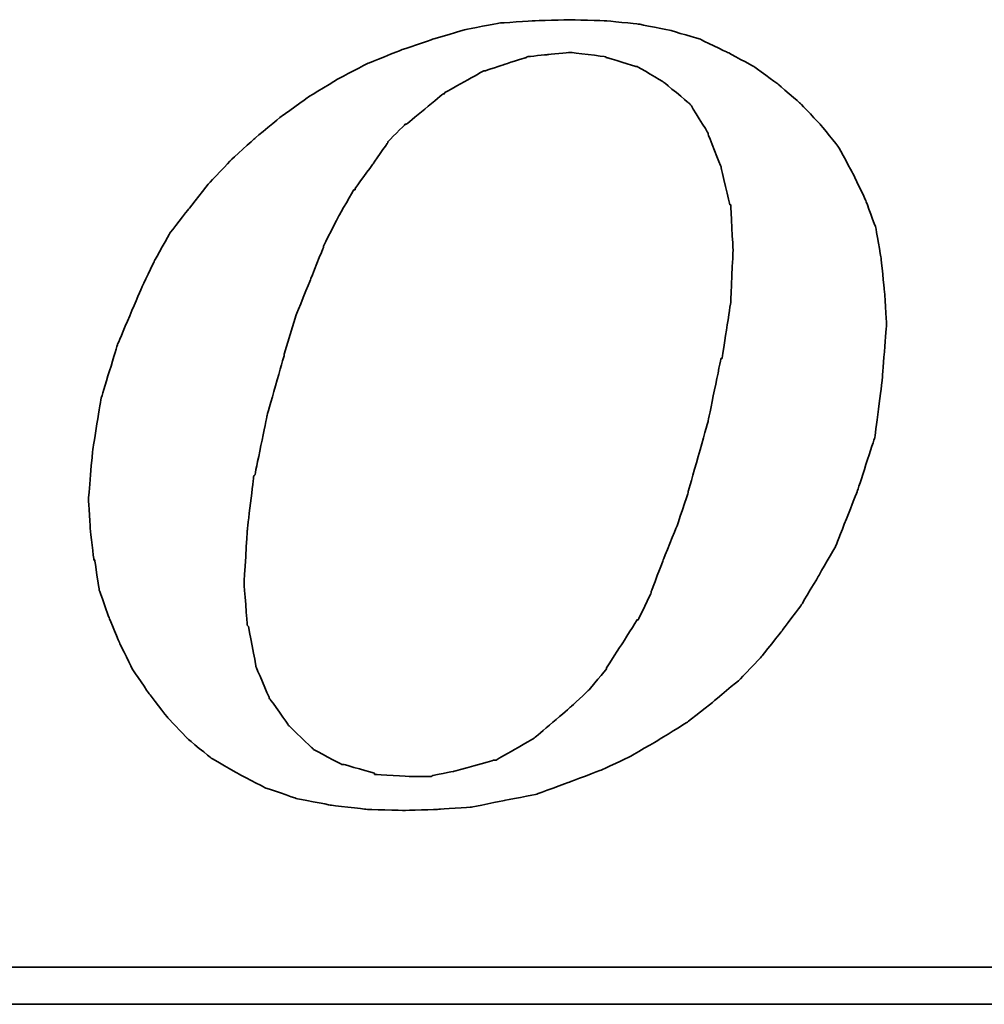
# Model space of a CAD drawing. Header units: millimetres. Extents: x 467 to 831, y 501 to 626.
# Tile 33 of 53: x 742.44 to 748.26, y 537.97 to 543.9. Entities that reach past the tile are written whole.
import ezdxf

# ---------------------------------------------------------------- set-up
doc = ezdxf.new("R2010")
doc.units = ezdxf.units.MM
doc.layers.add('DIM', color=4, linetype='CONTINUOUS')
doc.layers.add('layer 1', color=7, linetype='CONTINUOUS')

# ---------------------------------------------------------------- blocks, each defined once
blk = doc.blocks.new('TBI MOTION logo(完整正式版)')
at = {"layer": 'layer 1', "color": 22, "lineweight": 35}
for points, knots in [([(-11.34375, -6.98375), (-11.34375, -6.98375), (-10.91375, -7.43875), (-10.91375, -7.43875), (-10.91375, -7.43875), (-10.91375, -7.43875), (-10.38625, -7.87125), (-10.38625, -7.87125), (-10.38625, -7.87125), (-10.38625, -7.87125), (-9.81125, -8.20375), (-9.81125, -8.20375), (-9.81125, -8.20375), (-9.81125, -8.20375), (-9.21125, -8.51875), (-9.21125, -8.51875), (-9.21125, -8.51875), (-9.21125, -8.51875), (-8.51625, -8.75875), (-8.51625, -8.75875), (-8.51625, -8.75875), (-8.51625, -8.75875), (-7.77125, -8.90375), (-7.77125, -8.90375), (-7.77125, -8.90375), (-7.77125, -8.90375), (-6.97875, -8.99875), (-6.97875, -8.99875), (-6.97875, -8.99875), (-6.97875, -8.99875), (-6.14125, -9.02375), (-6.14125, -9.02375), (-6.14125, -9.02375), (-6.14125, -9.02375), (-5.37125, -8.99875), (-5.37125, -8.99875), (-5.37125, -8.99875), (-5.37125, -8.99875), (-4.65375, -8.94875), (-4.65375, -8.94875), (-4.65375, -8.94875), (-4.65375, -8.94875), (-3.93375, -8.80625), (-3.93375, -8.80625), (-3.93375, -8.80625), (-3.93375, -8.80625), (-3.21375, -8.66375), (-3.21375, -8.66375), (-3.21375, -8.66375), (-3.21375, -8.66375), (-2.49375, -8.39875), (-2.49375, -8.39875), (-2.49375, -8.39875), (-2.49375, -8.39875), (-1.79875, -8.13375), (-1.79875, -8.13375), (-1.79875, -8.13375), (-1.79875, -8.13375), (-1.17375, -7.84375), (-1.17375, -7.84375), (-1.17375, -7.84375), (-1.17375, -7.84375), (-0.52375, -7.46375), (-0.52375, -7.46375), (-0.52375, -7.46375), (-0.52375, -7.46375), (0.10124, -7.07875), (0.10124, -7.07875), (0.10124, -7.07875), (0.10124, -7.07875), (0.67625, -6.62375), (0.67625, -6.62375), (0.67625, -6.62375), (0.67625, -6.62375), (1.24874, -6.14375), (1.24874, -6.14375), (1.24874, -6.14375), (1.24874, -6.14375), (1.72874, -5.64125), (1.72874, -5.64125), (1.72874, -5.64125), (1.72874, -5.64125), (2.18624, -5.06375), (2.18624, -5.06375), (2.18624, -5.06375), (2.18624, -5.06375), (2.61625, -4.48874), (2.61625, -4.48874), (2.61625, -4.48874), (2.61625, -4.48874), (3.00125, -3.83874), (3.00125, -3.83874), (3.00125, -3.83874), (3.00125, -3.83874), (3.36124, -3.21374), (3.36124, -3.21374), (3.36124, -3.21374), (3.36124, -3.21374), (3.84374, -1.99125), (3.84374, -1.99125), (3.84374, -1.99125), (3.84374, -1.99125), (4.22625, -0.81875), (4.22625, -0.81875), (4.22625, -0.81875), (4.22625, -0.81875), (4.39125, 0.45624), (4.39125, 0.45624), (4.39125, 0.45624), (4.39125, 0.45624), (4.48874, 1.70124), (4.48874, 1.70124), (4.48874, 1.70124), (4.48874, 1.70124), (4.43874, 2.44625), (4.43874, 2.44625), (4.43874, 2.44625), (4.43874, 2.44625), (4.36874, 3.14125), (4.36874, 3.14125), (4.36874, 3.14125), (4.36874, 3.14125), (4.25125, 3.81125), (4.25125, 3.81125), (4.25125, 3.81125), (4.25125, 3.81125), (4.03124, 4.41125), (4.03124, 4.41125), (4.03124, 4.41125), (4.03124, 4.41125), (3.74374, 5.01125), (3.74374, 5.01125), (3.74374, 5.01125), (3.74374, 5.01125), (3.43124, 5.58875), (3.43124, 5.58875), (3.43124, 5.58875), (3.43124, 5.58875), (3.02625, 6.09125), (3.02625, 6.09125), (3.02625, 6.09125), (3.02625, 6.09125), (2.59374, 6.54875), (2.59374, 6.54875), (2.59374, 6.54875), (2.59374, 6.54875), (2.09124, 6.98125), (2.09124, 6.98125), (2.09124, 6.98125), (2.09124, 6.98125), (1.56124, 7.36625), (1.56124, 7.36625), (1.56124, 7.36625), (1.56124, 7.36625), (0.98624, 7.67625), (0.98624, 7.67625), (0.98624, 7.67625), (0.98624, 7.67625), (0.38624, 7.96375), (0.38624, 7.96375), (0.38624, 7.96375), (0.38624, 7.96375), (-0.25875, 8.15625), (-0.25875, 8.15625), (-0.25875, 8.15625), (-0.25875, 8.15625), (-0.98125, 8.30125), (-0.98125, 8.30125), (-0.98125, 8.30125), (-0.98125, 8.30125), (-1.70124, 8.37125), (-1.70124, 8.37125), (-1.70124, 8.37125), (-1.70124, 8.37125), (-2.49375, 8.39624), (-2.49375, 8.39624), (-2.49375, 8.39624), (-2.49375, 8.39624), (-3.28625, 8.37125), (-3.28625, 8.37125), (-3.28625, 8.37125), (-3.28625, 8.37125), (-4.05125, 8.32125), (-4.05125, 8.32125), (-4.05125, 8.32125), (-4.05125, 8.32125), (-4.77375, 8.18125), (-4.77375, 8.18125), (-4.77375, 8.18125), (-4.77375, 8.18125), (-5.51625, 7.96375), (-5.51625, 7.96375), (-5.51625, 7.96375), (-5.51625, 7.96375), (-6.21125, 7.72625), (-6.21125, 7.72625), (-6.21125, 7.72625), (-6.21125, 7.72625), (-6.92875, 7.43625), (-6.92875, 7.43625), (-6.92875, 7.43625), (-6.92875, 7.43625), (-7.57875, 7.10125), (-7.57875, 7.10125), (-7.57875, 7.10125), (-7.57875, 7.10125), (-8.24875, 6.69125), (-8.24875, 6.69125), (-8.24875, 6.69125), (-8.24875, 6.69125), (-8.84875, 6.26125), (-8.84875, 6.26125), (-8.84875, 6.26125), (-8.84875, 6.26125), (-9.42625, 5.78125), (-9.42625, 5.78125), (-9.42625, 5.78125), (-9.42625, 5.78125), (-9.95375, 5.30125), (-9.95375, 5.30125), (-9.95375, 5.30125), (-9.95375, 5.30125), (-10.43375, 4.79624), (-10.43375, 4.79624), (-10.43375, 4.79624), (-10.43375, 4.79624), (-10.88875, 4.22125), (-10.88875, 4.22125), (-10.88875, 4.22125), (-10.88875, 4.22125), (-11.29875, 3.69375), (-11.29875, 3.69375), (-11.29875, 3.69375), (-11.29875, 3.69375), (-11.63375, 3.09125), (-11.63375, 3.09125), (-11.63375, 3.09125), (-11.63375, 3.09125), (-11.91875, 2.49625), (-11.91875, 2.49625), (-11.91875, 2.49625), (-11.91875, 2.49625), (-12.44875, 1.24625), (-12.44875, 1.24625), (-12.44875, 1.24625), (-12.44875, 1.24625), (-12.80875, 0.06874), (-12.80875, 0.06874), (-12.80875, 0.06874), (-12.80875, 0.06874), (-12.99875, -1.07875), (-12.99875, -1.07875), (-12.99875, -1.07875), (-12.99875, -1.07875), (-13.09375, -2.18375), (-13.09375, -2.18375), (-13.09375, -2.18375), (-13.09375, -2.18375), (-13.04875, -2.85375), (-13.04875, -2.85375), (-13.04875, -2.85375), (-13.04875, -2.85375), (-12.97375, -3.50375), (-12.97375, -3.50375), (-12.97375, -3.50375), (-12.97375, -3.50375), (-12.95375, -3.50375), (-12.95375, -3.50375), (-12.95375, -3.50375), (-12.95375, -3.50375), (-12.85375, -4.17375), (-12.85375, -4.17375), (-12.85375, -4.17375), (-12.85375, -4.17375), (-12.63875, -4.77624), (-12.63875, -4.77624), (-12.63875, -4.77624), (-12.63875, -4.77624), (-12.39875, -5.35125), (-12.39875, -5.35125), (-12.39875, -5.35125), (-12.39875, -5.35125), (-12.11375, -5.92875), (-12.11375, -5.92875), (-12.11375, -5.92875), (-12.11375, -5.92875), (-11.75375, -6.45375), (-11.75375, -6.45375), (-11.75375, -6.45375), (-11.75375, -6.45375), (-11.34375, -6.98375), (-11.34375, -6.98375)], [0, 0, 0, 0, 0.01369863, 0.01369863, 0.01369863, 0.01369864, 0.02739726, 0.02739726, 0.02739726, 0.02739727, 0.04109589, 0.04109589, 0.04109589, 0.0410959, 0.05479452, 0.05479452, 0.05479452, 0.05479453, 0.06849315, 0.06849315, 0.06849315, 0.06849316, 0.08219178, 0.08219178, 0.08219178, 0.08219179, 0.09589041, 0.09589041, 0.09589041, 0.09589042, 0.10958904, 0.10958904, 0.10958904, 0.10958905, 0.12328767, 0.12328767, 0.12328767, 0.12328768, 0.1369863, 0.1369863, 0.1369863, 0.13698631, 0.15068493, 0.15068493, 0.15068493, 0.15068494, 0.16438356, 0.16438356, 0.16438356, 0.16438357, 0.17808219, 0.17808219, 0.17808219, 0.1780822, 0.19178082, 0.19178082, 0.19178082, 0.19178083, 0.20547945, 0.20547945, 0.20547945, 0.20547946, 0.21917808, 0.21917808, 0.21917808, 0.21917809, 0.23287671, 0.23287671, 0.23287671, 0.23287672, 0.24657534, 0.24657534, 0.24657534, 0.24657535, 0.26027397, 0.26027397, 0.26027397, 0.26027398, 0.2739726, 0.2739726, 0.2739726, 0.27397261, 0.28767123, 0.28767123, 0.28767123, 0.28767124, 0.30136986, 0.30136986, 0.30136986, 0.30136987, 0.31506849, 0.31506849, 0.31506849, 0.3150685, 0.32876712, 0.32876712, 0.32876712, 0.32876713, 0.34246575, 0.34246575, 0.34246575, 0.34246576, 0.35616438, 0.35616438, 0.35616438, 0.35616439, 0.36986301, 0.36986301, 0.36986301, 0.36986302, 0.38356164, 0.38356164, 0.38356164, 0.38356165, 0.39726027, 0.39726027, 0.39726027, 0.39726028, 0.4109589, 0.4109589, 0.4109589, 0.41095891, 0.42465753, 0.42465753, 0.42465753, 0.42465754, 0.43835616, 0.43835616, 0.43835616, 0.43835617, 0.45205479, 0.45205479, 0.45205479, 0.4520548, 0.46575342, 0.46575342, 0.46575342, 0.46575343, 0.47945205, 0.47945205, 0.47945205, 0.47945206, 0.49315068, 0.49315068, 0.49315068, 0.49315069, 0.50684932, 0.50684932, 0.50684932, 0.50684933, 0.52054795, 0.52054795, 0.52054795, 0.52054796, 0.53424658, 0.53424658, 0.53424658, 0.53424659, 0.54794521, 0.54794521, 0.54794521, 0.54794522, 0.56164384, 0.56164384, 0.56164384, 0.56164385, 0.57534247, 0.57534247, 0.57534247, 0.57534248, 0.5890411, 0.5890411, 0.5890411, 0.58904111, 0.60273973, 0.60273973, 0.60273973, 0.60273974, 0.61643836, 0.61643836, 0.61643836, 0.61643837, 0.63013699, 0.63013699, 0.63013699, 0.630137, 0.64383562, 0.64383562, 0.64383562, 0.64383563, 0.65753425, 0.65753425, 0.65753425, 0.65753426, 0.67123288, 0.67123288, 0.67123288, 0.67123289, 0.68493151, 0.68493151, 0.68493151, 0.68493152, 0.69863014, 0.69863014, 0.69863014, 0.69863015, 0.71232877, 0.71232877, 0.71232877, 0.71232878, 0.7260274, 0.7260274, 0.7260274, 0.72602741, 0.73972603, 0.73972603, 0.73972603, 0.73972604, 0.75342466, 0.75342466, 0.75342466, 0.75342467, 0.76712329, 0.76712329, 0.76712329, 0.7671233, 0.78082192, 0.78082192, 0.78082192, 0.78082193, 0.79452055, 0.79452055, 0.79452055, 0.79452056, 0.80821918, 0.80821918, 0.80821918, 0.80821919, 0.82191781, 0.82191781, 0.82191781, 0.82191782, 0.83561644, 0.83561644, 0.83561644, 0.83561645, 0.84931507, 0.84931507, 0.84931507, 0.84931508, 0.8630137, 0.8630137, 0.8630137, 0.86301371, 0.87671233, 0.87671233, 0.87671233, 0.87671234, 0.89041096, 0.89041096, 0.89041096, 0.89041097, 0.90410959, 0.90410959, 0.90410959, 0.9041096, 0.91780822, 0.91780822, 0.91780822, 0.91780823, 0.93150685, 0.93150685, 0.93150685, 0.93150686, 0.94520548, 0.94520548, 0.94520548, 0.94520549, 0.95890411, 0.95890411, 0.95890411, 0.95890412, 0.97260274, 0.97260274, 0.97260274, 0.97260275, 0.98630137, 0.98630137, 0.98630137, 0.98630138, 1, 1, 1, 1]), ([(-8.77875, 1.03124), (-8.77875, 1.03124), (-8.51625, 1.89625), (-8.51625, 1.89625), (-8.51625, 1.89625), (-8.51625, 1.89625), (-8.20375, 2.66375), (-8.20375, 2.66375), (-8.20375, 2.66375), (-8.20375, 2.66375), (-7.91625, 3.38125), (-7.91625, 3.38125), (-7.91625, 3.38125), (-7.91625, 3.38125), (-7.91625, 3.40624), (-7.91625, 3.40624), (-7.91625, 3.40624), (-7.91625, 3.40624), (-7.57875, 4.07624), (-7.57875, 4.07624), (-7.57875, 4.07624), (-7.57875, 4.07624), (-7.24375, 4.65125), (-7.24375, 4.65125), (-7.24375, 4.65125), (-7.24375, 4.65125), (-7.21875, 4.65125), (-7.21875, 4.65125), (-7.21875, 4.65125), (-7.21875, 4.65125), (-7.21875, 4.67624), (-7.21875, 4.67624), (-7.21875, 4.67624), (-7.21875, 4.67624), (-6.83625, 5.20375), (-6.83625, 5.20375), (-6.83625, 5.20375), (-6.83625, 5.20375), (-6.49875, 5.68625), (-6.49875, 5.68625), (-6.49875, 5.68625), (-6.49875, 5.68625), (-6.49875, 5.70625), (-6.49875, 5.70625), (-6.49875, 5.70625), (-6.49875, 5.70625), (-6.11625, 6.09125), (-6.11625, 6.09125), (-6.11625, 6.09125), (-6.11625, 6.09125), (-6.09125, 6.09125), (-6.09125, 6.09125), (-6.09125, 6.09125), (-6.09125, 6.09125), (-5.27375, 6.76625), (-5.27375, 6.76625), (-5.27375, 6.76625), (-5.27375, 6.76625), (-5.24875, 6.76625), (-5.24875, 6.76625), (-5.24875, 6.76625), (-5.24875, 6.76625), (-5.24875, 6.78625), (-5.24875, 6.78625), (-5.24875, 6.78625), (-5.24875, 6.78625), (-4.38875, 7.26624), (-4.38875, 7.26624), (-4.38875, 7.26624), (-4.38875, 7.26624), (-4.36125, 7.26624), (-4.36125, 7.26624), (-4.36125, 7.26624), (-4.36125, 7.26624), (-3.93375, 7.41125), (-3.93375, 7.41125), (-3.93375, 7.41125), (-3.93375, 7.41125), (-3.47375, 7.55625), (-3.47375, 7.55625), (-3.47375, 7.55625), (-3.47375, 7.55625), (-3.45375, 7.55625), (-3.45375, 7.55625), (-3.45375, 7.55625), (-3.45375, 7.55625), (-3.42875, 7.58124), (-3.42875, 7.58124), (-3.42875, 7.58124), (-3.42875, 7.58124), (-2.97375, 7.62625), (-2.97375, 7.62625), (-2.97375, 7.62625), (-2.97375, 7.62625), (-2.49375, 7.67625), (-2.49375, 7.67625), (-2.49375, 7.67625), (-2.49375, 7.67625), (-2.46875, 7.67625), (-2.46875, 7.67625), (-2.46875, 7.67625), (-2.46875, 7.67625), (-1.70124, 7.58124), (-1.70124, 7.58124), (-1.70124, 7.58124), (-1.70124, 7.58124), (-1.67875, 7.55625), (-1.67875, 7.55625), (-1.67875, 7.55625), (-1.67875, 7.55625), (-1.65375, 7.55625), (-1.65375, 7.55625), (-1.65375, 7.55625), (-1.65375, 7.55625), (-1.03125, 7.36625), (-1.03125, 7.36625), (-1.03125, 7.36625), (-1.03125, 7.36625), (-1.00625, 7.36625), (-1.00625, 7.36625), (-1.00625, 7.36625), (-1.00625, 7.36625), (-0.43124, 7.02624), (-0.43124, 7.02624), (-0.43124, 7.02624), (-0.43124, 7.02624), (-0.40625, 7.00624), (-0.40625, 7.00624), (-0.40625, 7.00624), (-0.40625, 7.00624), (0.12124, 6.57124), (0.12124, 6.57124), (0.12124, 6.57124), (0.12124, 6.57124), (0.14624, 6.54875), (0.14624, 6.54875), (0.14624, 6.54875), (0.14624, 6.54875), (0.17124, 6.52375), (0.17124, 6.52375), (0.17124, 6.52375), (0.17124, 6.52375), (0.55625, 5.89875), (0.55625, 5.89875), (0.55625, 5.89875), (0.55625, 5.89875), (0.55625, 5.87625), (0.55625, 5.87625), (0.55625, 5.87625), (0.55625, 5.87625), (0.84124, 5.15625), (0.84124, 5.15625), (0.84124, 5.15625), (0.84124, 5.15625), (0.84124, 5.13125), (0.84124, 5.13125), (0.84124, 5.13125), (0.84124, 5.13125), (1.03624, 4.31875), (1.03624, 4.31875), (1.03624, 4.31875), (1.03624, 4.31875), (1.05624, 4.31875), (1.05624, 4.31875), (1.05624, 4.31875), (1.05624, 4.31875), (1.05624, 4.29125), (1.05624, 4.29125), (1.05624, 4.29125), (1.05624, 4.29125), (1.10625, 3.33125), (1.10625, 3.33125), (1.10625, 3.33125), (1.10625, 3.33125), (1.10625, 3.30875), (1.10625, 3.30875), (1.10625, 3.30875), (1.10625, 3.30875), (1.05624, 2.20624), (1.05624, 2.20624), (1.05624, 2.20624), (1.05624, 2.20624), (1.05624, 2.18124), (1.05624, 2.18124), (1.05624, 2.18124), (1.05624, 2.18124), (0.86624, 0.93624), (0.86624, 0.93624), (0.86624, 0.93624), (0.86624, 0.93624), (0.84124, 0.93624), (0.84124, 0.93624), (0.84124, 0.93624), (0.84124, 0.93624), (0.55625, -0.45874), (0.55625, -0.45874), (0.55625, -0.45874), (0.55625, -0.45874), (0.12124, -1.99125), (0.12124, -1.99125), (0.12124, -1.99125), (0.12124, -1.99125), (0.12124, -2.01874), (0.12124, -2.01874), (0.12124, -2.01874), (0.12124, -2.01874), (-0.13874, -2.78375), (-0.13874, -2.78375), (-0.13874, -2.78375), (-0.13874, -2.78375), (-0.43124, -3.50375), (-0.43124, -3.50375), (-0.43124, -3.50375), (-0.43124, -3.50375), (-0.69375, -4.19875), (-0.69375, -4.19875), (-0.69375, -4.19875), (-0.69375, -4.19875), (-0.69375, -4.22375), (-0.69375, -4.22375), (-0.69375, -4.22375), (-0.69375, -4.22375), (-0.98125, -4.82374), (-0.98125, -4.82374), (-0.98125, -4.82374), (-0.98125, -4.82374), (-1.00625, -4.82374), (-1.00625, -4.82374), (-1.00625, -4.82374), (-1.00625, -4.82374), (-1.33875, -5.35125), (-1.33875, -5.35125), (-1.33875, -5.35125), (-1.33875, -5.35125), (-1.67875, -5.87875), (-1.67875, -5.87875), (-1.67875, -5.87875), (-1.67875, -5.87875), (-1.67875, -5.90375), (-1.67875, -5.90375), (-1.67875, -5.90375), (-1.67875, -5.90375), (-2.05875, -6.35875), (-2.05875, -6.35875), (-2.05875, -6.35875), (-2.05875, -6.35875), (-2.08375, -6.38375), (-2.08375, -6.38375), (-2.08375, -6.38375), (-2.08375, -6.38375), (-2.46875, -6.74375), (-2.46875, -6.74375), (-2.46875, -6.74375), (-2.46875, -6.74375), (-3.25875, -7.41625), (-3.25875, -7.41625), (-3.25875, -7.41625), (-3.25875, -7.41625), (-3.28625, -7.43875), (-3.28625, -7.43875), (-3.28625, -7.43875), (-3.28625, -7.43875), (-4.12375, -7.91875), (-4.12375, -7.91875), (-4.12375, -7.91875), (-4.12375, -7.91875), (-4.14875, -7.91875), (-4.14875, -7.91875), (-4.14875, -7.91875), (-4.14875, -7.91875), (-4.17125, -7.91875), (-4.17125, -7.91875), (-4.17125, -7.91875), (-4.17125, -7.91875), (-5.03375, -8.15875), (-5.03375, -8.15875), (-5.03375, -8.15875), (-5.03375, -8.15875), (-5.51625, -8.25625), (-5.51625, -8.25625), (-5.51625, -8.25625), (-5.51625, -8.25625), (-5.54125, -8.27875), (-5.54125, -8.27875), (-5.54125, -8.27875), (-5.54125, -8.27875), (-5.56375, -8.27875), (-5.56375, -8.27875), (-5.56375, -8.27875), (-5.56375, -8.27875), (-5.99625, -8.27875), (-5.99625, -8.27875), (-5.99625, -8.27875), (-5.99625, -8.27875), (-6.76375, -8.23125), (-6.76375, -8.23125), (-6.76375, -8.23125), (-6.76375, -8.23125), (-6.78875, -8.23125), (-6.78875, -8.23125), (-6.78875, -8.23125), (-6.78875, -8.23125), (-6.78875, -8.20375), (-6.78875, -8.20375), (-6.78875, -8.20375), (-6.78875, -8.20375), (-7.45875, -8.01375), (-7.45875, -8.01375), (-7.45875, -8.01375), (-7.45875, -8.01375), (-7.48375, -8.01375), (-7.48375, -8.01375), (-7.48375, -8.01375), (-7.48375, -8.01375), (-7.50875, -8.01375), (-7.50875, -8.01375), (-7.50875, -8.01375), (-7.50875, -8.01375), (-8.13125, -7.67875), (-8.13125, -7.67875), (-8.13125, -7.67875), (-8.13125, -7.67875), (-8.15625, -7.65375), (-8.15625, -7.65375), (-8.15625, -7.65375), (-8.15625, -7.65375), (-8.65875, -7.17375), (-8.65875, -7.17375), (-8.65875, -7.17375), (-8.65875, -7.17375), (-8.68375, -7.14875), (-8.68375, -7.14875), (-8.68375, -7.14875), (-8.68375, -7.14875), (-9.08875, -6.57375), (-9.08875, -6.57375), (-9.08875, -6.57375), (-9.08875, -6.57375), (-9.11375, -6.54875), (-9.11375, -6.54875), (-9.11375, -6.54875), (-9.11375, -6.54875), (-9.11375, -6.52875), (-9.11375, -6.52875), (-9.11375, -6.52875), (-9.11375, -6.52875), (-9.40375, -5.85375), (-9.40375, -5.85375), (-9.40375, -5.85375), (-9.40375, -5.85375), (-9.40375, -5.82875), (-9.40375, -5.82875), (-9.40375, -5.82875), (-9.40375, -5.82875), (-9.56875, -4.96875), (-9.56875, -4.96875), (-9.56875, -4.96875), (-9.56875, -4.96875), (-9.59375, -4.94375), (-9.59375, -4.94375), (-9.59375, -4.94375), (-9.59375, -4.94375), (-9.66375, -4.03375), (-9.66375, -4.03375), (-9.66375, -4.03375), (-9.66375, -4.03375), (-9.66375, -4.00875), (-9.66375, -4.00875), (-9.66375, -4.00875), (-9.66375, -4.00875), (-9.59375, -2.85375), (-9.59375, -2.85375), (-9.59375, -2.85375), (-9.59375, -2.85375), (-9.45125, -1.65875), (-9.45125, -1.65875), (-9.45125, -1.65875), (-9.45125, -1.65875), (-9.42625, -1.63375), (-9.42625, -1.63375), (-9.42625, -1.63375), (-9.42625, -1.63375), (-9.16125, -0.33875), (-9.16125, -0.33875), (-9.16125, -0.33875), (-9.16125, -0.33875), (-8.77875, 1.00624), (-8.77875, 1.00624), (-8.77875, 1.00624), (-8.77875, 1.00624), (-8.77875, 1.03124), (-8.77875, 1.03124)], [0, 0, 0, 0, 0.01020408, 0.01020408, 0.01020408, 0.01020409, 0.02040816, 0.02040816, 0.02040816, 0.02040817, 0.03061224, 0.03061224, 0.03061224, 0.03061225, 0.04081633, 0.04081633, 0.04081633, 0.04081634, 0.05102041, 0.05102041, 0.05102041, 0.05102042, 0.06122449, 0.06122449, 0.06122449, 0.0612245, 0.07142857, 0.07142857, 0.07142857, 0.07142858, 0.08163265, 0.08163265, 0.08163265, 0.08163266, 0.09183673, 0.09183673, 0.09183673, 0.09183674, 0.10204082, 0.10204082, 0.10204082, 0.10204083, 0.1122449, 0.1122449, 0.1122449, 0.11224491, 0.12244898, 0.12244898, 0.12244898, 0.12244899, 0.13265306, 0.13265306, 0.13265306, 0.13265307, 0.14285714, 0.14285714, 0.14285714, 0.14285715, 0.15306122, 0.15306122, 0.15306122, 0.15306123, 0.16326531, 0.16326531, 0.16326531, 0.16326532, 0.17346939, 0.17346939, 0.17346939, 0.1734694, 0.18367347, 0.18367347, 0.18367347, 0.18367348, 0.19387755, 0.19387755, 0.19387755, 0.19387756, 0.20408163, 0.20408163, 0.20408163, 0.20408164, 0.21428571, 0.21428571, 0.21428571, 0.21428572, 0.2244898, 0.2244898, 0.2244898, 0.22448981, 0.23469388, 0.23469388, 0.23469388, 0.23469389, 0.24489796, 0.24489796, 0.24489796, 0.24489797, 0.25510204, 0.25510204, 0.25510204, 0.25510205, 0.26530612, 0.26530612, 0.26530612, 0.26530613, 0.2755102, 0.2755102, 0.2755102, 0.27551021, 0.28571429, 0.28571429, 0.28571429, 0.2857143, 0.29591837, 0.29591837, 0.29591837, 0.29591838, 0.30612245, 0.30612245, 0.30612245, 0.30612246, 0.31632653, 0.31632653, 0.31632653, 0.31632654, 0.32653061, 0.32653061, 0.32653061, 0.32653062, 0.33673469, 0.33673469, 0.33673469, 0.3367347, 0.34693878, 0.34693878, 0.34693878, 0.34693879, 0.35714286, 0.35714286, 0.35714286, 0.35714287, 0.36734694, 0.36734694, 0.36734694, 0.36734695, 0.37755102, 0.37755102, 0.37755102, 0.37755103, 0.3877551, 0.3877551, 0.3877551, 0.38775511, 0.39795918, 0.39795918, 0.39795918, 0.39795919, 0.40816327, 0.40816327, 0.40816327, 0.40816328, 0.41836735, 0.41836735, 0.41836735, 0.41836736, 0.42857143, 0.42857143, 0.42857143, 0.42857144, 0.43877551, 0.43877551, 0.43877551, 0.43877552, 0.44897959, 0.44897959, 0.44897959, 0.4489796, 0.45918367, 0.45918367, 0.45918367, 0.45918368, 0.46938776, 0.46938776, 0.46938776, 0.46938777, 0.47959184, 0.47959184, 0.47959184, 0.47959185, 0.48979592, 0.48979592, 0.48979592, 0.48979593, 0.5, 0.5, 0.5, 0.50000001, 0.51020408, 0.51020408, 0.51020408, 0.51020409, 0.52040816, 0.52040816, 0.52040816, 0.52040817, 0.53061224, 0.53061224, 0.53061224, 0.53061225, 0.54081633, 0.54081633, 0.54081633, 0.54081634, 0.55102041, 0.55102041, 0.55102041, 0.55102042, 0.56122449, 0.56122449, 0.56122449, 0.5612245, 0.57142857, 0.57142857, 0.57142857, 0.57142858, 0.58163265, 0.58163265, 0.58163265, 0.58163266, 0.59183673, 0.59183673, 0.59183673, 0.59183674, 0.60204082, 0.60204082, 0.60204082, 0.60204083, 0.6122449, 0.6122449, 0.6122449, 0.61224491, 0.62244898, 0.62244898, 0.62244898, 0.62244899, 0.63265306, 0.63265306, 0.63265306, 0.63265307, 0.64285714, 0.64285714, 0.64285714, 0.64285715, 0.65306122, 0.65306122, 0.65306122, 0.65306123, 0.66326531, 0.66326531, 0.66326531, 0.66326532, 0.67346939, 0.67346939, 0.67346939, 0.6734694, 0.68367347, 0.68367347, 0.68367347, 0.68367348, 0.69387755, 0.69387755, 0.69387755, 0.69387756, 0.70408163, 0.70408163, 0.70408163, 0.70408164, 0.71428571, 0.71428571, 0.71428571, 0.71428572, 0.7244898, 0.7244898, 0.7244898, 0.72448981, 0.73469388, 0.73469388, 0.73469388, 0.73469389, 0.74489796, 0.74489796, 0.74489796, 0.74489797, 0.75510204, 0.75510204, 0.75510204, 0.75510205, 0.76530612, 0.76530612, 0.76530612, 0.76530613, 0.7755102, 0.7755102, 0.7755102, 0.77551021, 0.78571429, 0.78571429, 0.78571429, 0.7857143, 0.79591837, 0.79591837, 0.79591837, 0.79591838, 0.80612245, 0.80612245, 0.80612245, 0.80612246, 0.81632653, 0.81632653, 0.81632653, 0.81632654, 0.82653061, 0.82653061, 0.82653061, 0.82653062, 0.83673469, 0.83673469, 0.83673469, 0.8367347, 0.84693878, 0.84693878, 0.84693878, 0.84693879, 0.85714286, 0.85714286, 0.85714286, 0.85714287, 0.86734694, 0.86734694, 0.86734694, 0.86734695, 0.87755102, 0.87755102, 0.87755102, 0.87755103, 0.8877551, 0.8877551, 0.8877551, 0.88775511, 0.89795918, 0.89795918, 0.89795918, 0.89795919, 0.90816327, 0.90816327, 0.90816327, 0.90816328, 0.91836735, 0.91836735, 0.91836735, 0.91836736, 0.92857143, 0.92857143, 0.92857143, 0.92857144, 0.93877551, 0.93877551, 0.93877551, 0.93877552, 0.94897959, 0.94897959, 0.94897959, 0.9489796, 0.95918367, 0.95918367, 0.95918367, 0.95918368, 0.96938776, 0.96938776, 0.96938776, 0.96938777, 0.97959184, 0.97959184, 0.97959184, 0.97959185, 0.98979592, 0.98979592, 0.98979592, 0.98979593, 1, 1, 1, 1]), ([(75.90875, -9.47875), (75.90875, -9.47875), (75.90875, -12.28625), (75.90875, -12.28625), (75.90875, -12.28625), (75.90875, -12.28625), (75.90875, -12.47875), (75.90875, -12.47875), (75.90875, -12.47875), (75.90875, -12.47875), (75.71625, -12.47875), (75.71625, -12.47875), (75.71625, -12.47875), (75.71625, -12.47875), (-88.32875, -12.47875), (-88.32875, -12.47875), (-88.32875, -12.47875), (-88.32875, -12.47875), (-88.32875, -13.29375), (-88.32875, -13.29375), (-88.32875, -13.29375), (-88.32875, -13.29375), (82.89125, -13.29375), (82.89125, -13.29375), (82.89125, -13.29375), (82.89125, -13.29375), (75.90875, -9.47875), (75.90875, -9.47875)], [0, 0, 0, 0, 0.14285714, 0.14285714, 0.14285714, 0.14285715, 0.28571429, 0.28571429, 0.28571429, 0.2857143, 0.42857143, 0.42857143, 0.42857143, 0.42857144, 0.57142857, 0.57142857, 0.57142857, 0.57142858, 0.71428571, 0.71428571, 0.71428571, 0.71428572, 0.85714286, 0.85714286, 0.85714286, 0.85714287, 1, 1, 1, 1])]:
    blk.add_open_spline(points, degree=3, knots=knots, dxfattribs=at)

msp = doc.modelspace()

# ---------------------------------------------------------------- block references
at = {"layer": 'DIM', "color": 7, "xscale": 0.2736514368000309, "yscale": 0.2736514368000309, "zscale": 0.2736514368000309}
msp.add_blockref('TBI MOTION logo(完整正式版)', (746.4389, 541.6051), dxfattribs=at)

doc.saveas('drawing.dxf')
